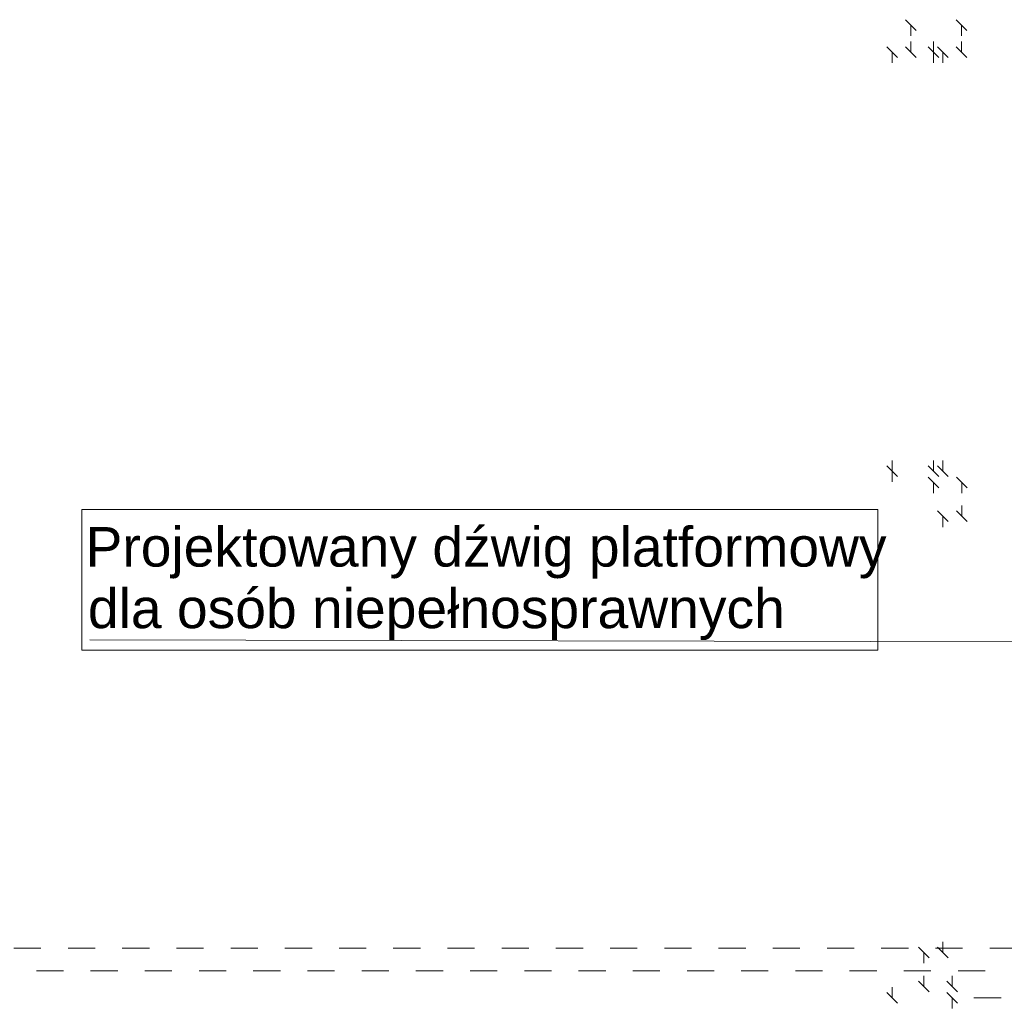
# Model space of a CAD drawing. Header units: millimetres. Extents: x 204754 to 499005, y -178579 to -103222.
# Tile 88 of 178: x 259160 to 263518, y -126434 to -122090. Entities that reach past the tile are written whole.
import ezdxf

# ---------------------------------------------------------------- set-up
doc = ezdxf.new("R2010")
doc.units = ezdxf.units.MM
doc.header["$MEASUREMENT"] = 0
doc.linetypes.add('Przerywana', pattern=[240, 120, -120])
doc.layers.get('0').update_dxf_attribs({"color": 252, "lineweight": 5})
for name, color, linetype, lineweight in [('830-G Teksty Etykiety_Nr_pióra__41', 252, 'Continuous', 5), ('830-G Teksty Etykiety_Nr_pióra__64', 252, 'Continuous', 5), ('Nowe_820-G Rysunki Obrazki_Nr_pióra__103', 252, 'Continuous', 5), ('Nowe_820-G Rysunki Obrazki_Nr_pióra__64', 252, 'Continuous', 5), ('Nowe_Nowe_220(1)-A Ściany zewnętrzne_Nr_pióra__103', 252, 'Continuous', 5)]:
    doc.layers.add(name, color=color, linetype=linetype, lineweight=lineweight)
doc.styles.add('GENERATED_STYLE_1', font='arial.ttf')

# ---------------------------------------------------------------- blocks, each defined once
blk = doc.blocks.new('podkład 20251118')
at = {"color": 252, "linetype": 'Continuous', "lineweight": 5}
for p, q in [((263128.4, -122137.7), (263080.9, -122090.2)), ((263104.6, -122114), (263104.6, -122161.5)), ((263352.6, -122137.7), (263305.1, -122090.2)), ((263328.9, -122114), (263328.9, -122161.5)), ((263045.3, -122257.7), (262997.8, -122210.2)), ((263080.9, -122210.2), (263128.4, -122257.7)), ((263104.6, -122234), (263104.6, -122186.5)), ((263181.2, -122210.2), (263228.7, -122257.7)), ((263228.7, -122257.8), (263181.2, -122210.3)), ((263204.9, -122234), (263204.9, -122186.5)), ((263269.5, -122257.8), (263222, -122210.3)), ((263305.1, -122210.2), (263352.6, -122257.7)), ((263328.9, -122234), (263328.9, -122186.5)), ((263021.5, -122234), (263021.5, -122281.5)), ((263204.9, -122234), (263204.9, -122281.5)), ((263245.8, -122234), (263245.8, -122281.5)), ((263021.5, -124087.7), (263021.5, -124040.2)), ((263204.2, -124087.7), (263204.2, -124040.2)), ((263245.8, -124087.7), (263245.8, -124040.2)), ((263045.3, -124111.4), (262997.8, -124063.9)), ((262997.8, -124063.9), (263045.3, -124111.4)), ((263180.5, -124063.9), (263228, -124111.4)), ((263222, -124063.9), (263269.5, -124111.4)), ((263021.5, -124087.7), (263021.5, -124135.2)), ((263228, -124161.4), (263180.5, -124113.9)), ((263353.7, -124161.4), (263306.2, -124113.9)), ((263204.2, -124137.7), (263204.2, -124185.2)), ((263330, -124137.7), (263330, -124185.2)), ((263330, -124287.7), (263330, -124240.2)), ((263269.5, -124311.4), (263222, -124263.9)), ((263245.8, -124287.7), (263245.8, -124335.2)), ((263306.2, -124263.9), (263353.7, -124311.4)), ((263245.8, -126218.4), (263245.8, -126170.9)), ((263185.3, -126242.2), (263137.8, -126194.7)), ((263161.6, -126218.4), (263161.6, -126265.9)), ((263222, -126194.7), (263269.5, -126242.2)), ((263137.8, -126344.7), (263185.3, -126392.2)), ((263161.6, -126368.4), (263161.6, -126320.9)), ((263263.5, -126344.7), (263311, -126392.2)), ((263287.3, -126368.4), (263287.3, -126320.9)), ((262997.8, -126394.7), (263045.3, -126442.2)), ((263021.5, -126418.4), (263021.5, -126370.9)), ((263311, -126442.2), (263263.5, -126394.7)), ((263287.3, -126418.4), (263287.3, -126465.9))]:
    blk.add_line(p, q, dxfattribs=at)
at = {"color": 252, "lineweight": 5}
for p, q in [((259434.1, -124258.3), (262958.9, -124258.3)), ((259434.1, -124880.3), (259434.1, -124258.3)), ((262958.9, -124258.3), (262958.9, -124880.3)), ((262958.9, -124880.3), (259434.1, -124880.3))]:
    blk.add_line(p, q, dxfattribs=at)
at = {"layer": '830-G Teksty Etykiety_Nr_pióra__64', "color": 252, "linetype": 'Continuous', "lineweight": 5}
blk.add_line((263975.1, -124844.1), (259470.2, -124834.7), dxfattribs=at)
at = {"layer": 'Nowe_820-G Rysunki Obrazki_Nr_pióra__103', "color": 252, "linetype": 'Przerywana', "lineweight": 5}
blk.add_line((263383.8, -126418.4), (263503.8, -126418.4), dxfattribs=at)
at = {"layer": 'Nowe_820-G Rysunki Obrazki_Nr_pióra__64', "color": 252, "linetype": 'Continuous', "lineweight": 5}
blk.add_line((263383.8, -126418.4), (263503.8, -126418.4), dxfattribs=at)
at = {"layer": 'Nowe_Nowe_220(1)-A Ściany zewnętrzne_Nr_pióra__103', "color": 252, "linetype": 'Przerywana', "lineweight": 5}
for p, q in [((256973.7, -126199.5), (265399.2, -126199.5)), ((257073.7, -126299.5), (265499.3, -126299.5))]:
    blk.add_line(p, q, dxfattribs=at)
at = {"layer": '830-G Teksty Etykiety_Nr_pióra__41', "color": 252, "lineweight": 5, "style": 'GENERATED_STYLE_1'}
for s, p in [('Projektowany dźwig platformowy', (259451.2, -124510.4)), ('dla osób niepełnosprawnych', (259461.7, -124782.8))]:
    blk.add_text(s, height=175, dxfattribs=at).set_placement(p)

msp = doc.modelspace()

# ---------------------------------------------------------------- block references
msp.add_blockref('podkład 20251118', (0, 0))

doc.saveas('drawing.dxf')
